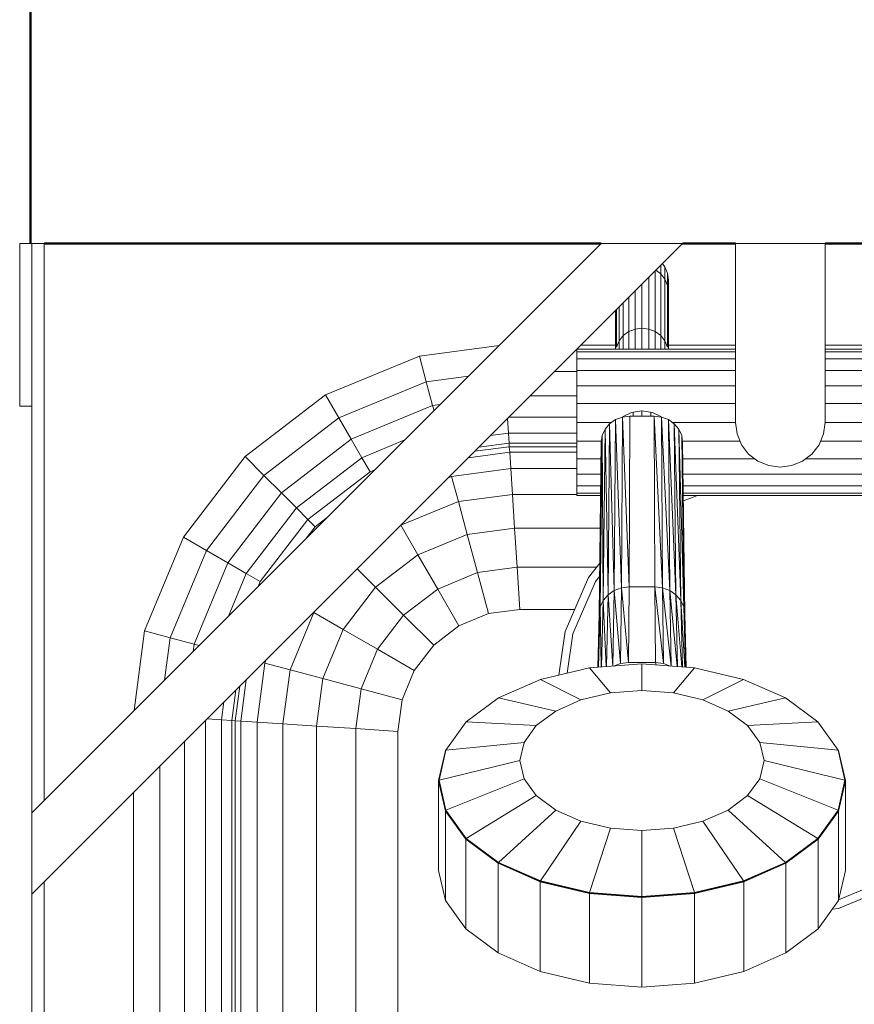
# Model space of a CAD drawing. Header units: millimetres. Extents: x -6579 to 21413, y 4748 to 42777.
# Tile 35 of 54: x 13264 to 13469, y 41989 to 42231. Entities that reach past the tile are written whole.
import ezdxf

# ---------------------------------------------------------------- set-up
doc = ezdxf.new("R2010")
doc.units = ezdxf.units.MM
for name, color, linetype, lineweight in [('A-WALL-____-MCUT', 113, 'Continuous', 50), ('A-WALL-____-OTLN', 113, 'Continuous', 20), ('M-EQPM-____-OTLN', 50, 'Continuous', 20)]:
    doc.layers.add(name, color=color, linetype=linetype, lineweight=lineweight)

# ---------------------------------------------------------------- blocks, each defined once
blk = doc.blocks.new('Прямая форма - 83 new-609448-В_Этаж 03_Отопление')
at = {"layer": 'M-EQPM-____-OTLN', "color": 253}
for p, q in [((-403, 460), (-403, 500)), ((-403, 500), (-400, 500)), ((-400, 360), (-400, 500)), ((-400, 500), (-397, 500)), ((-240, 500), (-400, 340)), ((-260, 500), (-400, 360)), ((-397, 500), (-397, 363)), ((-260, 500), (-240, 500)), ((-227, 500), (-205, 500)), ((-227, 500), (-227, 456)), ((-205, 500), (-205, 456)), ((-245.4, 492.53), (-245.4, 494.6)), ((-244.97, 495.03), (-244.37, 494.25)), ((-244.37, 494.25), (-243.72, 492.68)), ((-244.37, 491.19), (-244.37, 494.25)), ((-248.32, 478.95), (-248.32, 491.68)), ((-246.75, 478.32), (-246.75, 493.25)), ((-246.57, 493.43), (-245.4, 492.53)), ((-245.4, 492.53), (-244.37, 491.19)), ((-245.4, 477.33), (-245.4, 492.53)), ((-243.72, 492.68), (-243.5, 491)), ((-243.72, 489.63), (-243.72, 492.68)), ((-250, 490), (-250, 479.16)), ((-244.37, 491.19), (-243.72, 489.63)), ((-244.37, 476.03), (-244.37, 491.19)), ((-243.72, 489.63), (-243.5, 487.95)), ((-243.72, 474.52), (-243.72, 489.63)), ((-243.5, 491), (-243.68, 489.63)), ((-243.5, 491), (-243.5, 487.95)), ((-243.5, 487.95), (-243.5, 491)), ((-251.68, 488.32), (-251.68, 478.95)), ((-243.5, 474), (-243.5, 487.95)), ((-255.63, 476.03), (-255.63, 484.37)), ((-254.6, 477.33), (-254.6, 485.4)), ((-253.25, 486.75), (-253.25, 478.32)), ((-256.5, 474), (-256.5, 483.5)), ((-256.28, 474.52), (-256.28, 483.72)), ((-255.63, 476.03), (-254.6, 477.33)), ((-254.6, 477.33), (-253.25, 478.32)), ((-254.6, 477.33), (-254.6, 474)), ((-253.25, 478.32), (-251.68, 478.95)), ((-253.25, 478.32), (-253.25, 474)), ((-251.68, 478.95), (-250, 479.16)), ((-251.68, 478.95), (-251.68, 474)), ((-250, 479.16), (-248.32, 478.95)), ((-250, 479.16), (-250, 474)), ((-248.32, 474), (-248.32, 478.95)), ((-248.32, 478.95), (-246.75, 478.32)), ((-246.75, 474), (-246.75, 478.32)), ((-246.75, 478.32), (-245.4, 477.33)), ((-245.4, 477.33), (-244.37, 476.03)), ((-245.4, 477.33), (-245.4, 474)), ((-304.73, 472.3), (-285.11, 474.89)), ((-265, 475), (-256.5, 475)), ((-256.28, 474.52), (-255.63, 476.03)), ((-255.63, 476.03), (-255.63, 474)), ((-244.37, 476.03), (-243.72, 474.52)), ((-244.37, 476.03), (-244.37, 474)), ((-243.5, 475), (-227, 475)), ((-205, 475), (-92.9, 475)), ((-327.78, 462.76), (-304.73, 472.3)), ((-303.04, 466), (-304.73, 472.3)), ((-266, 474), (-227, 474)), ((-266, 474), (-266, 473.39)), ((-266, 473.39), (-227, 473.39)), ((-266, 473.39), (-266, 471.59)), ((-205, 474), (-166, 474)), ((-205, 473.39), (-166, 473.39)), ((-266, 471.59), (-266, 468.73)), ((-227, 471.59), (-266, 471.59)), ((-166, 471.59), (-205, 471.59)), ((-271.47, 468.53), (-266, 468.53)), ((-266, 468.73), (-227, 468.73)), ((-266, 468.73), (-266, 465)), ((-205, 468.73), (-166, 468.73)), ((-324.52, 457.11), (-303.04, 466)), ((-303.04, 466), (-292.63, 467.37)), ((-301.47, 460.13), (-303.04, 466)), ((-227, 465), (-266, 465)), ((-266, 465), (-266, 460.66)), ((-205, 465), (-166, 465)), ((-347.57, 447.57), (-327.78, 462.76)), ((-324.52, 457.11), (-327.78, 462.76)), ((-321.48, 451.84), (-301.47, 460.13)), ((-301.47, 460.13), (-299.63, 460.37)), ((-301.13, 458.87), (-301.47, 460.13)), ((-277.5, 462.5), (-266, 462.5)), ((-227, 460.66), (-266, 460.66)), ((-266, 460.66), (-266, 456)), ((-205, 460.66), (-166, 460.66)), ((-400, 460), (-403, 460)), ((-254.81, 457.33), (-252.59, 458.41)), ((-252.59, 458.41), (-250, 458.81)), ((-252.2, 457.52), (-252.2, 458.47)), ((-250, 457.52), (-250, 458.81)), ((-250, 458.81), (-247.41, 458.41)), ((-247.8, 457.52), (-247.8, 458.47)), ((-247.41, 458.41), (-245.19, 457.33)), ((-342.96, 442.96), (-324.52, 457.11)), ((-321.48, 451.84), (-324.52, 457.11)), ((-282.84, 453.35), (-283.08, 456.92)), ((-282.68, 457.32), (-266, 457.32)), ((-266, 456), (-257.46, 456)), ((-266, 451.34), (-266, 456)), ((-257.95, 455.66), (-259.06, 454.34)), ((-257.95, 455.66), (-259.06, 454.34)), ((-258.35, 413.6), (-257.95, 455.66)), ((-257.95, 455.66), (-258.35, 413.6)), ((-257.95, 455.66), (-256.5, 456.67)), ((-256.5, 456.67), (-257.95, 455.66)), ((-256.82, 414.64), (-257.95, 455.66)), ((-257.95, 455.66), (-256.82, 414.64)), ((-256.82, 414.64), (-256.5, 456.67)), ((-256.5, 456.67), (-256.82, 414.64)), ((-256.5, 456.67), (-254.81, 457.3)), ((-254.81, 457.3), (-256.5, 456.67)), ((-255.05, 415.3), (-256.5, 456.67)), ((-256.5, 456.67), (-255.05, 415.3)), ((-255.05, 415.3), (-254.81, 457.3)), ((-254.81, 457.3), (-255.05, 415.3)), ((-254.81, 457.3), (-253, 457.52)), ((-253, 457.52), (-254.81, 457.3)), ((-253.15, 415.53), (-254.81, 457.3)), ((-254.81, 457.3), (-253.15, 415.53)), ((-253.15, 415.53), (-253, 457.52)), ((-253, 457.52), (-253.15, 415.53)), ((-253, 457.52), (-247, 457.52)), ((-253, 457.52), (-247, 457.52)), ((-246.85, 415.53), (-247, 457.52)), ((-247, 457.52), (-245.19, 457.3)), ((-246.85, 415.53), (-247, 457.52)), ((-244.95, 415.3), (-247, 457.52)), ((-245.19, 457.3), (-247, 457.52)), ((-247, 457.52), (-244.95, 415.3)), ((-245.19, 457.3), (-243.5, 456.67)), ((-244.95, 415.3), (-245.19, 457.3)), ((-243.17, 414.64), (-245.19, 457.3)), ((-245.19, 457.3), (-244.95, 415.3)), ((-243.5, 456.67), (-245.19, 457.3)), ((-245.19, 457.3), (-243.17, 414.64)), ((-243.5, 456.67), (-242.05, 455.66)), ((-243.17, 414.64), (-243.5, 456.67)), ((-241.65, 413.6), (-243.5, 456.67)), ((-243.5, 456.67), (-243.17, 414.64)), ((-242.05, 455.66), (-243.5, 456.67)), ((-243.5, 456.67), (-241.65, 413.6)), ((-227, 456), (-242.54, 456)), ((-242.05, 455.66), (-240.94, 454.34)), ((-241.65, 413.6), (-242.05, 455.66)), ((-240.48, 412.23), (-242.05, 455.66)), ((-242.05, 455.66), (-241.65, 413.6)), ((-240.94, 454.34), (-242.05, 455.66)), ((-242.05, 455.66), (-240.48, 412.23)), ((-227, 456), (-226.63, 453.15)), ((-205.37, 453.15), (-205, 456)), ((-205, 456), (-166, 456)), ((-287.23, 452.77), (-282.84, 453.35)), ((-282.84, 453.35), (-266, 453.35)), ((-282.84, 453.35), (-282.68, 450.85)), ((-259.76, 452.81), (-259.06, 454.34)), ((-259.06, 454.34), (-259.76, 452.81)), ((-259.52, 412.23), (-259.06, 454.34)), ((-259.06, 454.34), (-259.52, 412.23)), ((-258.35, 413.6), (-259.06, 454.34)), ((-259.06, 454.34), (-258.35, 413.6)), ((-240.94, 454.34), (-240.24, 452.81)), ((-240.48, 412.23), (-240.94, 454.34)), ((-239.75, 410.64), (-240.94, 454.34)), ((-240.94, 454.34), (-240.48, 412.23)), ((-240.24, 452.81), (-240.94, 454.34)), ((-240.94, 454.34), (-239.75, 410.64)), ((-226.63, 453.15), (-225.53, 450.5)), ((-206.47, 450.5), (-205.37, 453.15)), ((-338.66, 438.66), (-321.48, 451.84)), ((-318.87, 447.32), (-321.48, 451.84)), ((-318.87, 447.32), (-308.31, 451.69)), ((-282.68, 450.85), (-290.13, 449.87)), ((-266, 450.85), (-282.68, 450.85)), ((-282.68, 450.85), (-282.62, 450)), ((-266, 447), (-266, 451.34)), ((-266, 451.34), (-259.98, 451.34)), ((-260.5, 408.93), (-260, 451.17)), ((-260, 451.17), (-260.5, 408.93)), ((-259.76, 452.81), (-260.25, 410.64)), ((-260.25, 410.64), (-259.76, 452.81)), ((-260.25, 410.64), (-260, 451.17)), ((-260, 451.17), (-260.25, 410.64)), ((-259.76, 452.81), (-260, 451.17)), ((-259.76, 452.81), (-260, 451.17)), ((-259.52, 412.23), (-259.76, 452.81)), ((-259.76, 452.81), (-259.52, 412.23)), ((-240, 451.17), (-240.24, 452.81)), ((-239.75, 410.64), (-240.24, 452.81)), ((-239.5, 408.93), (-240.24, 452.81)), ((-240.24, 452.81), (-239.75, 410.64)), ((-240, 451.17), (-240.24, 452.81)), ((-240.24, 452.81), (-239.5, 408.93)), ((-240.02, 451.34), (-225.87, 451.34)), ((-239.5, 408.93), (-240, 451.17)), ((-240, 451.17), (-239.5, 408.93)), ((-225.53, 450.5), (-223.78, 448.22)), ((-208.22, 448.22), (-206.47, 450.5)), ((-166, 451.34), (-206.13, 451.34)), ((-292.7, 447.3), (-282.53, 448.64)), ((-282.62, 450), (-291.12, 448.88)), ((-282.62, 450), (-282.53, 448.64)), ((-266, 450), (-282.62, 450)), ((-282.53, 448.64), (-266, 448.64)), ((-282.53, 448.64), (-282.27, 444.64)), ((-223.78, 448.22), (-221.5, 446.47)), ((-210.5, 446.47), (-208.22, 448.22)), ((-362.76, 427.78), (-347.57, 447.57)), ((-342.96, 442.96), (-347.57, 447.57)), ((-334.96, 434.96), (-318.87, 447.32)), ((-316.86, 443.85), (-318.87, 447.32)), ((-266, 443.27), (-266, 447)), ((-266, 447), (-260.03, 447)), ((-239.95, 447), (-222.19, 447)), ((-221.5, 446.47), (-218.85, 445.37)), ((-213.15, 445.37), (-210.5, 446.47)), ((-166, 447), (-209.81, 447)), ((-332.13, 432.13), (-316.86, 443.85)), ((-316.86, 443.85), (-315.65, 444.35)), ((-296.81, 442.73), (-282.27, 444.64)), ((-282.27, 444.64), (-266, 444.64)), ((-282.27, 444.64), (-281.85, 438.28)), ((-266, 440.41), (-266, 443.27)), ((-260.05, 443.27), (-266, 443.27)), ((-166, 443.27), (-239.91, 443.27)), ((-218.85, 445.37), (-216, 445)), ((-216, 445), (-213.15, 445.37)), ((-357.11, 424.52), (-342.96, 442.96)), ((-338.66, 438.66), (-342.96, 442.96)), ((-296.81, 442.73), (-297.6, 442.4)), ((-296.81, 442.73), (-295.15, 436.53)), ((-351.84, 421.48), (-338.66, 438.66)), ((-334.96, 434.96), (-338.66, 438.66)), ((-266, 438.61), (-266, 440.41)), ((-260.07, 440.41), (-266, 440.41)), ((-266, 438), (-266, 438.61)), ((-260.08, 438.61), (-266, 438.61)), ((-166, 440.41), (-239.87, 440.41)), ((-166, 438.61), (-239.85, 438.61)), ((-295.15, 436.53), (-309.26, 430.69)), ((-281.85, 438.28), (-295.15, 436.53)), ((-295.15, 436.53), (-292.99, 428.46)), ((-266, 438.28), (-281.85, 438.28)), ((-281.85, 438.28), (-281.31, 430)), ((-260.08, 438), (-266, 438)), ((-166, 438), (-239.84, 438)), ((-236.39, 438), (-239.83, 436.67)), ((-347.32, 418.87), (-334.96, 434.96)), ((-332.13, 432.13), (-334.96, 434.96)), ((-343.85, 416.86), (-332.13, 432.13)), ((-330.35, 430.35), (-332.13, 432.13)), ((-330.35, 430.35), (-327.35, 432.65)), ((-332.65, 427.35), (-330.35, 430.35)), ((-309.26, 430.69), (-305.09, 423.45)), ((-281.31, 430), (-292.99, 428.46)), ((-260.25, 430), (-281.31, 430)), ((-281.31, 430), (-280.68, 420.35)), ((-372.3, 404.73), (-362.76, 427.78)), ((-357.11, 424.52), (-362.76, 427.78)), ((-292.99, 428.46), (-305.09, 423.45)), ((-292.99, 428.46), (-290.47, 419.06)), ((-366, 403.04), (-357.11, 424.52)), ((-351.84, 421.48), (-357.11, 424.52)), ((-360.13, 401.47), (-351.84, 421.48)), ((-347.32, 418.87), (-351.84, 421.48)), ((-305.09, 423.45), (-315.48, 415.48)), ((-305.09, 423.45), (-300.22, 415.02)), ((-263.16, 417.86), (-260.35, 421.38)), ((-320, 420), (-315.48, 415.48)), ((-290.47, 419.06), (-300.22, 415.02)), ((-280.68, 420.35), (-290.47, 419.06)), ((-290.47, 419.06), (-287.76, 408.98)), ((-261.17, 420.35), (-280.68, 420.35)), ((-280.68, 420.35), (-280, 410)), ((-351.69, 408.31), (-347.32, 418.87)), ((-343.85, 416.86), (-347.32, 418.87)), ((-344.35, 415.65), (-343.85, 416.86)), ((-268.91, 404.58), (-263.16, 417.86)), ((-261.45, 416.83), (-266.99, 404.03)), ((-260.39, 418.15), (-261.45, 416.83)), ((-315.48, 415.48), (-323.45, 405.09)), ((-315.48, 415.48), (-308.6, 408.6)), ((-300.22, 415.02), (-308.6, 408.6)), ((-300.22, 415.02), (-295, 405.98)), ((-256.82, 414.64), (-258.35, 413.6)), ((-258.35, 413.6), (-256.82, 414.64)), ((-257.17, 396.07), (-256.82, 414.64)), ((-256.82, 414.64), (-257.17, 396.07)), ((-255.05, 415.3), (-256.82, 414.64)), ((-256.82, 414.64), (-255.05, 415.3)), ((-255.3, 396.71), (-256.82, 414.64)), ((-256.82, 414.64), (-255.3, 396.71)), ((-255.3, 396.71), (-255.05, 415.3)), ((-255.05, 415.3), (-255.3, 396.71)), ((-253.15, 415.53), (-255.05, 415.3)), ((-255.05, 415.3), (-253.15, 415.53)), ((-253.31, 396.94), (-255.05, 415.3)), ((-255.05, 415.3), (-253.31, 396.94)), ((-253.31, 396.94), (-253.15, 415.53)), ((-253.15, 415.53), (-253.31, 396.94)), ((-253.15, 415.53), (-246.85, 415.53)), ((-253.15, 415.53), (-246.85, 415.53)), ((-246.69, 396.94), (-246.85, 415.53)), ((-246.69, 396.94), (-246.85, 415.53)), ((-244.7, 396.71), (-246.85, 415.53)), ((-244.95, 415.3), (-246.85, 415.53)), ((-246.85, 415.53), (-244.7, 396.71)), ((-246.85, 415.53), (-244.95, 415.3)), ((-244.7, 396.71), (-244.95, 415.3)), ((-242.84, 396.08), (-244.95, 415.3)), ((-243.17, 414.64), (-244.95, 415.3)), ((-244.95, 415.3), (-242.84, 396.08)), ((-244.95, 415.3), (-244.7, 396.71)), ((-244.95, 415.3), (-243.17, 414.64)), ((-242.83, 396.07), (-243.17, 414.64)), ((-241.33, 395.96), (-243.17, 414.64)), ((-241.65, 413.6), (-243.17, 414.64)), ((-243.17, 414.64), (-241.33, 395.96)), ((-243.17, 414.64), (-242.83, 396.07)), ((-243.17, 414.64), (-241.65, 413.6)), ((-259.52, 412.23), (-260.25, 410.64)), ((-260.25, 410.64), (-259.52, 412.23)), ((-259.93, 395.87), (-259.52, 412.23)), ((-259.52, 412.23), (-259.93, 395.87)), ((-258.35, 413.6), (-259.52, 412.23)), ((-259.52, 412.23), (-258.35, 413.6)), ((-258.81, 395.95), (-259.52, 412.23)), ((-259.52, 412.23), (-258.81, 395.95)), ((-258.74, 395.96), (-258.35, 413.6)), ((-258.35, 413.6), (-258.74, 395.96)), ((-257.17, 396.07), (-258.35, 413.6)), ((-258.35, 413.6), (-257.17, 396.07)), ((-241.26, 395.96), (-241.65, 413.6)), ((-240.2, 395.88), (-241.65, 413.6)), ((-240.48, 412.23), (-241.65, 413.6)), ((-241.65, 413.6), (-240.2, 395.88)), ((-241.65, 413.6), (-241.26, 395.96)), ((-241.65, 413.6), (-240.48, 412.23)), ((-240.07, 395.87), (-240.48, 412.23)), ((-239.48, 395.82), (-240.48, 412.23)), ((-239.75, 410.64), (-240.48, 412.23)), ((-240.48, 412.23), (-239.48, 395.82)), ((-240.48, 412.23), (-240.07, 395.87)), ((-240.48, 412.23), (-239.75, 410.64)), ((-330.69, 409.26), (-336.53, 395.15)), ((-330.69, 409.26), (-323.45, 405.09)), ((-280, 410), (-287.76, 408.98)), ((-280, 410), (-287.76, 408.98)), ((-266.56, 410), (-280, 410)), ((-266.56, 410), (-280, 410)), ((-260.25, 410.64), (-260.66, 395.81)), ((-260.66, 395.81), (-260.25, 410.64)), ((-260.25, 410.64), (-260.5, 408.93)), ((-260.5, 408.93), (-260.25, 410.64)), ((-260.03, 395.86), (-260.25, 410.64)), ((-260.25, 410.64), (-260.03, 395.86)), ((-239.34, 395.81), (-239.75, 410.64)), ((-239.19, 395.8), (-239.75, 410.64)), ((-239.5, 408.93), (-239.75, 410.64)), ((-239.75, 410.64), (-239.19, 395.8)), ((-239.75, 410.64), (-239.34, 395.81)), ((-239.75, 410.64), (-239.5, 408.93)), ((-308.6, 408.6), (-315.02, 400.22)), ((-308.6, 408.6), (-301.21, 401.21)), ((-287.76, 408.98), (-295, 405.98)), ((-287.76, 408.98), (-295, 405.98)), ((-260.87, 395.8), (-260.5, 408.93)), ((-260.5, 408.93), (-260.87, 395.8)), ((-260.7, 395.81), (-260.5, 408.93)), ((-260.5, 408.93), (-260.7, 395.81)), ((-239.13, 395.8), (-239.5, 408.93)), ((-239.5, 408.93), (-239.13, 395.8)), ((-374.89, 385.11), (-372.3, 404.73)), ((-366, 403.04), (-372.3, 404.73)), ((-323.45, 405.09), (-328.46, 392.99)), ((-323.45, 405.09), (-315.02, 400.22)), ((-295, 405.98), (-301.21, 401.21)), ((-295, 405.98), (-301.21, 401.21)), ((-270.47, 393.85), (-268.91, 404.58)), ((-367.37, 392.63), (-366, 403.04)), ((-360.13, 401.47), (-366, 403.04)), ((-266.99, 404.03), (-268.4, 394.34)), ((-360.37, 399.63), (-360.13, 401.47)), ((-358.87, 401.13), (-360.13, 401.47)), ((-315.02, 400.22), (-319.06, 390.47)), ((-315.02, 400.22), (-305.98, 395)), ((-301.21, 401.21), (-305.98, 395)), ((-301.21, 401.21), (-305.98, 395)), ((-342.4, 397.6), (-342.73, 396.81)), ((-342.73, 396.81), (-344.64, 382.27)), ((-342.73, 396.81), (-336.53, 395.15)), ((-336.53, 395.15), (-338.28, 381.85)), ((-336.53, 395.15), (-328.46, 392.99)), ((-305.98, 395), (-308.98, 387.76)), ((-305.98, 395), (-308.98, 387.76)), ((-262.92, 395.64), (-274.95, 392.78)), ((-262.92, 395.64), (-274.95, 392.78)), ((-250, 396.62), (-262.92, 395.64)), ((-250, 396.62), (-262.92, 395.64)), ((-257.76, 389.45), (-262.92, 395.64)), ((-257.76, 389.45), (-262.92, 395.64)), ((-255.3, 396.71), (-257.04, 396.08)), ((-257.04, 396.08), (-255.3, 396.71)), ((-253.31, 396.94), (-255.3, 396.71)), ((-255.3, 396.71), (-253.31, 396.94)), ((-246.69, 396.94), (-253.31, 396.94)), ((-253.31, 396.94), (-246.69, 396.94)), ((-237.08, 395.64), (-250, 396.62)), ((-250, 390.03), (-250, 396.62)), ((-237.08, 395.64), (-250, 396.62)), ((-250, 390.03), (-250, 396.62)), ((-244.7, 396.71), (-246.69, 396.94)), ((-246.69, 396.94), (-246.55, 396.36)), ((-246.55, 396.36), (-246.69, 396.94)), ((-246.69, 396.94), (-244.7, 396.71)), ((-242.96, 396.08), (-244.7, 396.71)), ((-244.7, 396.71), (-242.96, 396.08)), ((-242.24, 389.45), (-237.08, 395.64)), ((-242.24, 389.45), (-237.08, 395.64)), ((-225.05, 392.78), (-237.08, 395.64)), ((-225.05, 392.78), (-237.08, 395.64)), ((-348.64, 382.53), (-347.3, 392.7)), ((-328.46, 392.99), (-330, 381.31)), ((-328.46, 392.99), (-319.06, 390.47)), ((-274.95, 392.78), (-285.28, 388.23)), ((-274.95, 392.78), (-285.28, 388.23)), ((-265, 387.73), (-274.95, 392.78)), ((-265, 387.73), (-274.95, 392.78)), ((-235, 387.73), (-225.05, 392.78)), ((-235, 387.73), (-225.05, 392.78)), ((-214.72, 388.23), (-225.05, 392.78)), ((-214.72, 388.23), (-225.05, 392.78)), ((-350.85, 382.68), (-349.87, 390.13)), ((-348.88, 391.12), (-350, 382.62)), ((-319.06, 390.47), (-320.35, 380.68)), ((-319.06, 390.47), (-308.98, 387.76)), ((-250, 390.03), (-257.76, 389.45)), ((-250, 390.03), (-257.76, 389.45)), ((-242.24, 389.45), (-250, 390.03)), ((-242.24, 389.45), (-250, 390.03)), ((-308.98, 387.76), (-310, 380)), ((-308.98, 387.76), (-310, 380)), ((-285.28, 388.23), (-293.21, 382.31)), ((-285.28, 388.23), (-293.21, 382.31)), ((-271.21, 384.99), (-285.28, 388.23)), ((-271.21, 384.99), (-285.28, 388.23)), ((-271.21, 384.99), (-265, 387.73)), ((-265, 387.73), (-271.21, 384.99)), ((-257.76, 389.45), (-265, 387.73)), ((-265, 387.73), (-257.76, 389.45)), ((-235, 387.73), (-242.24, 389.45)), ((-235, 387.73), (-242.24, 389.45)), ((-228.79, 384.99), (-235, 387.73)), ((-228.79, 384.99), (-235, 387.73)), ((-228.79, 384.99), (-214.72, 388.23)), ((-228.79, 384.99), (-214.72, 388.23)), ((-206.79, 382.31), (-214.72, 388.23)), ((-206.79, 382.31), (-214.72, 388.23)), ((-353.35, 382.84), (-352.77, 387.23)), ((-357.32, -383.1), (-357.32, 382.68)), ((-353.35, 382.84), (-356.92, 383.08)), ((-353.35, -382.84), (-353.35, 382.84)), ((-350.85, 382.68), (-353.35, 382.84)), ((-350, 382.62), (-350.85, 382.68)), ((-350.85, 382.68), (-350.85, -382.68)), ((-348.64, 382.53), (-350, 382.62)), ((-350, 382.62), (-350, -382.62)), ((-275.98, 381.43), (-271.21, 384.99)), ((-271.21, 384.99), (-275.98, 381.43)), ((-224.02, 381.43), (-228.79, 384.99)), ((-224.02, 381.43), (-228.79, 384.99)), ((-348.64, -382.53), (-348.64, 382.53)), ((-344.64, 382.27), (-348.64, 382.53)), ((-344.64, 382.27), (-338.28, 381.85)), ((-344.64, 382.27), (-344.64, -382.27)), ((-338.28, 381.85), (-330, 381.31)), ((-338.28, 381.85), (-338.28, -381.85)), ((-330, 381.31), (-320.35, 380.68)), ((-330, 381.31), (-330, -381.31)), ((-320.35, 380.68), (-310, 380)), ((-320.35, 380.68), (-320.35, -380.68)), ((-293.21, 382.31), (-298.2, 375.4)), ((-293.21, 382.31), (-298.2, 375.4)), ((-275.98, 381.43), (-293.21, 382.31)), ((-275.98, 381.43), (-293.21, 382.31)), ((-278.98, 377.28), (-275.98, 381.43)), ((-275.98, 381.43), (-278.98, 377.28)), ((-224.02, 381.43), (-206.79, 382.31)), ((-224.02, 381.43), (-206.79, 382.31)), ((-221.02, 377.28), (-224.02, 381.43)), ((-221.02, 377.28), (-224.02, 381.43)), ((-201.8, 375.4), (-206.79, 382.31)), ((-201.8, 375.4), (-206.79, 382.31)), ((-310, 0), (-310, 380)), ((-310, 380), (-310, -380)), ((-362.5, -383.44), (-362.5, 377.5)), ((-298.2, 375.4), (-299.9, 367.99)), ((-298.2, 375.4), (-299.9, 367.99)), ((-278.98, 377.28), (-298.2, 375.4)), ((-278.98, 377.28), (-298.2, 375.4)), ((-280, 372.83), (-278.98, 377.28)), ((-278.98, 377.28), (-280, 372.83)), ((-220, 372.83), (-221.02, 377.28)), ((-220, 372.83), (-221.02, 377.28)), ((-221.02, 377.28), (-201.8, 375.4)), ((-221.02, 377.28), (-201.8, 375.4)), ((-200.1, 367.99), (-201.8, 375.4)), ((-200.1, 367.99), (-201.8, 375.4)), ((-298.3, 375.34), (-300, 367.91)), ((-298.3, 375.34), (-300, 367.91)), ((-298.3, 375.25), (-300, 367.83)), ((-298.3, 375.25), (-300, 367.83)), ((-298.3, 375.34), (-298.3, 375.25)), ((-298.3, 375.34), (-298.3, 375.25)), ((-201.7, 375.34), (-201.7, 375.25)), ((-200, 367.91), (-201.7, 375.34)), ((-200, 367.91), (-201.7, 375.34)), ((-201.7, 375.34), (-201.7, 375.25)), ((-200, 367.83), (-201.7, 375.25)), ((-200, 367.83), (-201.7, 375.25)), ((-368.53, -383.84), (-368.53, 371.47)), ((-280, 372.83), (-299.9, 367.99)), ((-280, 372.83), (-299.9, 367.99)), ((-278.98, 368.37), (-280, 372.83)), ((-280, 372.83), (-278.98, 368.37)), ((-220, 372.83), (-221.02, 368.37)), ((-221.02, 368.37), (-220, 372.83)), ((-220, 372.83), (-200.1, 367.99)), ((-220, 372.83), (-200.1, 367.99)), ((-278.98, 368.37), (-298.2, 360.59)), ((-278.98, 368.37), (-298.2, 360.59)), ((-275.98, 364.22), (-278.98, 368.37)), ((-278.98, 368.37), (-275.98, 364.22)), ((-221.02, 368.37), (-224.02, 364.22)), ((-224.02, 364.22), (-221.02, 368.37)), ((-221.02, 368.37), (-201.8, 360.59)), ((-221.02, 368.37), (-201.8, 360.59)), ((-299.9, 367.99), (-300, 367.91)), ((-299.9, 367.99), (-300, 367.91)), ((-300, 367.91), (-300, 367.83)), ((-300, 367.91), (-298.3, 360.49)), ((-300, 367.91), (-300, 367.83)), ((-300, 367.91), (-298.3, 360.49)), ((-300, 367.83), (-300, 345.8)), ((-300, 367.83), (-300, 345.8)), ((-300, 367.83), (-298.3, 360.41)), ((-300, 367.83), (-298.3, 360.41)), ((-299.9, 367.99), (-298.2, 360.59)), ((-299.9, 367.99), (-298.2, 360.59)), ((-201.8, 360.59), (-200.1, 367.99)), ((-201.8, 360.59), (-200.1, 367.99)), ((-201.7, 360.49), (-200, 367.91)), ((-201.7, 360.49), (-200, 367.91)), ((-201.7, 360.41), (-200, 367.83)), ((-201.7, 360.41), (-200, 367.83)), ((-200.1, 367.99), (-200, 367.91)), ((-200.1, 367.99), (-200, 367.91)), ((-200, 367.91), (-200, 367.83)), ((-200, 367.91), (-200, 367.83)), ((-200, 367.83), (-200, 345.8)), ((-200, 367.83), (-200, 345.8)), ((-375, -384.26), (-375, 365)), ((-275.98, 364.22), (-293.21, 353.68)), ((-275.98, 364.22), (-293.21, 353.68)), ((-275.98, 364.22), (-271.21, 360.66)), ((-275.98, 364.22), (-271.21, 360.66)), ((-224.02, 364.22), (-228.79, 360.66)), ((-228.79, 360.66), (-224.02, 364.22)), ((-224.02, 364.22), (-206.79, 353.68)), ((-224.02, 364.22), (-206.79, 353.68)), ((-298.3, 361.01), (-298.3, 360.41)), ((-298.3, 361.01), (-298.3, 360.41)), ((-201.7, 361.01), (-201.7, 360.41)), ((-201.7, 361.01), (-201.7, 360.41)), ((-400, 360), (-400, 340)), ((-298.2, 360.59), (-298.3, 360.49)), ((-298.2, 360.59), (-298.3, 360.49)), ((-298.3, 360.49), (-293.3, 353.57)), ((-298.3, 360.49), (-298.3, 360.41)), ((-298.3, 360.49), (-293.3, 353.57)), ((-298.3, 360.49), (-298.3, 360.41)), ((-298.3, 360.41), (-298.3, 338.37)), ((-298.3, 360.41), (-293.3, 353.49)), ((-298.3, 360.41), (-298.3, 338.37)), ((-298.3, 360.41), (-293.3, 353.49)), ((-298.2, 360.59), (-293.21, 353.68)), ((-298.2, 360.59), (-293.21, 353.68)), ((-271.21, 360.66), (-285.28, 347.76)), ((-271.21, 360.66), (-285.28, 347.76)), ((-271.21, 360.66), (-265, 357.93)), ((-271.21, 360.66), (-265, 357.93)), ((-228.79, 360.66), (-235, 357.93)), ((-235, 357.93), (-228.79, 360.66)), ((-228.79, 360.66), (-214.72, 347.76)), ((-228.79, 360.66), (-214.72, 347.76)), ((-206.79, 353.68), (-201.8, 360.59)), ((-206.79, 353.68), (-201.8, 360.59)), ((-206.7, 353.57), (-201.7, 360.49)), ((-206.7, 353.57), (-201.7, 360.49)), ((-206.7, 353.49), (-201.7, 360.41)), ((-206.7, 353.49), (-201.7, 360.41)), ((-201.8, 360.59), (-201.7, 360.49)), ((-201.8, 360.59), (-201.7, 360.49)), ((-201.7, 360.49), (-201.7, 360.41)), ((-201.7, 360.49), (-201.7, 360.41)), ((-201.7, 360.41), (-201.7, 338.37)), ((-201.7, 360.41), (-201.7, 338.37)), ((-265, 357.93), (-274.95, 343.21)), ((-265, 357.93), (-274.95, 343.21)), ((-265, 357.93), (-257.76, 356.21)), ((-265, 357.93), (-257.76, 356.21)), ((-257.76, 356.21), (-262.92, 340.35)), ((-257.76, 356.21), (-262.92, 340.35)), ((-257.76, 356.21), (-250, 355.62)), ((-257.76, 356.21), (-250, 355.62)), ((-250, 355.62), (-242.24, 356.21)), ((-250, 355.62), (-242.24, 356.21)), ((-235, 357.93), (-242.24, 356.21)), ((-242.24, 356.21), (-235, 357.93)), ((-242.24, 356.21), (-237.08, 340.35)), ((-242.24, 356.21), (-237.08, 340.35)), ((-235, 357.93), (-225.05, 343.21)), ((-235, 357.93), (-225.05, 343.21)), ((-293.21, 353.68), (-293.3, 353.57)), ((-293.21, 353.68), (-293.3, 353.57)), ((-293.3, 353.57), (-285.36, 347.63)), ((-293.3, 353.57), (-293.3, 353.49)), ((-293.3, 353.57), (-285.36, 347.63)), ((-293.3, 353.57), (-293.3, 353.49)), ((-293.21, 353.68), (-285.28, 347.76)), ((-293.21, 353.68), (-285.28, 347.76)), ((-250, 355.62), (-250, 339.37)), ((-250, 355.62), (-250, 339.37)), ((-214.72, 347.76), (-206.79, 353.68)), ((-214.72, 347.76), (-206.79, 353.68)), ((-214.64, 347.63), (-206.7, 353.57)), ((-214.64, 347.63), (-206.7, 353.57)), ((-206.79, 353.68), (-206.7, 353.57)), ((-206.79, 353.68), (-206.7, 353.57)), ((-206.7, 353.57), (-206.7, 353.49)), ((-206.7, 353.57), (-206.7, 353.49)), ((-293.3, 353.49), (-293.3, 331.46)), ((-293.3, 353.49), (-285.36, 347.55)), ((-293.3, 353.49), (-293.3, 331.46)), ((-293.3, 353.49), (-285.36, 347.55)), ((-214.64, 347.55), (-206.7, 353.49)), ((-214.64, 347.55), (-206.7, 353.49)), ((-206.7, 353.49), (-206.7, 331.46)), ((-206.7, 353.49), (-206.7, 331.46)), ((-285.28, 347.76), (-285.36, 347.63)), ((-285.28, 347.76), (-285.36, 347.63)), ((-285.36, 347.63), (-275, 343.08)), ((-285.36, 347.63), (-285.36, 347.55)), ((-285.36, 347.63), (-275, 343.08)), ((-285.36, 347.63), (-285.36, 347.55)), ((-285.36, 347.55), (-285.36, 325.52)), ((-285.36, 347.55), (-275, 342.99)), ((-285.36, 347.55), (-285.36, 325.52)), ((-285.36, 347.55), (-275, 342.99)), ((-285.28, 347.76), (-274.95, 343.21)), ((-285.28, 347.76), (-274.95, 343.21)), ((-225.05, 343.21), (-214.72, 347.76)), ((-225.05, 343.21), (-214.72, 347.76)), ((-225, 343.08), (-214.64, 347.63)), ((-225, 343.08), (-214.64, 347.63)), ((-225, 342.99), (-214.64, 347.55)), ((-225, 342.99), (-214.64, 347.55)), ((-214.72, 347.76), (-214.64, 347.63)), ((-214.72, 347.76), (-214.64, 347.63)), ((-214.64, 347.63), (-214.64, 347.55)), ((-214.64, 347.63), (-214.64, 347.55)), ((-214.64, 347.55), (-214.64, 325.52)), ((-214.64, 347.55), (-214.64, 325.52)), ((-298.3, 338.37), (-300, 345.8)), ((-300, 345.8), (-298.3, 338.37)), ((-200, 345.8), (-201.7, 338.37)), ((-201.7, 338.37), (-200, 345.8)), ((-397, 343), (-397, -497)), ((-274.95, 343.21), (-275, 343.08)), ((-274.95, 343.21), (-275, 343.08)), ((-275, 343.08), (-262.94, 340.21)), ((-275, 343.08), (-275, 342.99)), ((-275, 343.08), (-262.94, 340.21)), ((-275, 343.08), (-275, 342.99)), ((-275, 342.99), (-275, 320.96)), ((-275, 342.99), (-262.94, 340.13)), ((-275, 342.99), (-275, 320.96)), ((-275, 342.99), (-262.94, 340.13)), ((-274.95, 343.21), (-262.92, 340.35)), ((-274.95, 343.21), (-262.92, 340.35)), ((-237.08, 340.35), (-225.05, 343.21)), ((-237.08, 340.35), (-225.05, 343.21)), ((-237.06, 340.21), (-225, 343.08)), ((-237.06, 340.21), (-225, 343.08)), ((-237.06, 340.13), (-225, 342.99)), ((-237.06, 340.13), (-225, 342.99)), ((-225.05, 343.21), (-225, 343.08)), ((-225.05, 343.21), (-225, 343.08)), ((-225, 343.08), (-225, 342.99)), ((-225, 343.08), (-225, 342.99)), ((-225, 342.99), (-225, 320.96)), ((-225, 342.99), (-225, 320.96)), ((-201.65, 338.61), (-189.31, 343.77)), ((-188.3, 342.04), (-201.65, 336.46)), ((-400, -497), (-400, 340)), ((-262.92, 340.35), (-262.94, 340.21)), ((-262.92, 340.35), (-262.94, 340.21)), ((-262.94, 340.21), (-250, 339.23)), ((-262.94, 340.21), (-262.94, 340.13)), ((-262.94, 340.21), (-250, 339.23)), ((-262.94, 340.21), (-262.94, 340.13)), ((-262.94, 340.13), (-262.94, 318.09)), ((-262.94, 340.13), (-250, 339.15)), ((-262.94, 340.13), (-262.94, 318.09)), ((-262.94, 340.13), (-250, 339.15)), ((-262.92, 340.35), (-250, 339.37)), ((-262.92, 340.35), (-250, 339.37)), ((-250, 339.37), (-237.08, 340.35)), ((-250, 339.37), (-237.08, 340.35)), ((-250, 339.23), (-237.06, 340.21)), ((-250, 339.23), (-237.06, 340.21)), ((-250, 339.15), (-237.06, 340.13)), ((-250, 339.15), (-237.06, 340.13)), ((-250, 339.37), (-250, 339.23)), ((-250, 339.37), (-250, 339.23)), ((-250, 339.23), (-250, 339.15)), ((-250, 339.23), (-250, 339.15)), ((-250, 339.15), (-250, 317.12)), ((-250, 339.15), (-250, 317.12)), ((-237.08, 340.35), (-237.06, 340.21)), ((-237.08, 340.35), (-237.06, 340.21)), ((-237.06, 340.21), (-237.06, 340.13)), ((-237.06, 340.21), (-237.06, 340.13)), ((-237.06, 340.13), (-237.06, 318.09)), ((-237.06, 340.13), (-237.06, 318.09)), ((-293.3, 331.46), (-298.3, 338.37)), ((-298.3, 338.37), (-293.3, 331.46)), ((-201.7, 338.37), (-206.7, 331.46)), ((-206.7, 331.46), (-201.7, 338.37)), ((-201.65, 336.46), (-203.23, 336.25)), ((-285.36, 325.52), (-293.3, 331.46)), ((-293.3, 331.46), (-285.36, 325.52)), ((-206.7, 331.46), (-214.64, 325.52)), ((-214.64, 325.52), (-206.7, 331.46)), ((-275, 320.96), (-285.36, 325.52)), ((-285.36, 325.52), (-275, 320.96)), ((-214.64, 325.52), (-225, 320.96)), ((-225, 320.96), (-214.64, 325.52)), ((-262.94, 318.09), (-275, 320.96)), ((-275, 320.96), (-262.94, 318.09)), ((-225, 320.96), (-237.06, 318.09)), ((-237.06, 318.09), (-225, 320.96)), ((-250, 317.12), (-262.94, 318.09)), ((-262.94, 318.09), (-250, 317.12)), ((-237.06, 318.09), (-250, 317.12)), ((-250, 317.12), (-237.06, 318.09))]:
    blk.add_line(p, q, dxfattribs=at)
blk = doc.blocks.new('Прямая форма - FU - 054-612023-В_Этаж 03_Отопление')
blk.add_blockref('Прямая форма - 83 new-609448-В_Этаж 03_Отопление', (0, 0))
blk = doc.blocks.new('Прямая форма - 83 new-612800-В_Этаж 03_Отопление')
at = {"layer": 'A-WALL-____-MCUT', "color": 9}
for p, q in [((705, 100), (100, 100)), ((740, 100), (727, 100)), ((897, 100), (760, 100)), ((900.33, 0), (900.33, 100))]:
    blk.add_line(p, q, dxfattribs=at)
blk = doc.blocks.new('Прямая форма - SW - 005-612801-В_Этаж 03_Отопление')
blk.add_blockref('Прямая форма - 83 new-612800-В_Этаж 03_Отопление', (0, 0))
blk = doc.blocks.new('83 new_ifc_RVT-1-В_Этаж 03_Отопление')
at = {"layer": 'A-WALL-____-OTLN', "color": 253, "lineweight": 20, "rotation": 180}
blk.add_blockref('Прямая форма - SW - 005-612801-В_Этаж 03_Отопление', (24510.28, 42275.83), dxfattribs=at)
at = {"layer": 'M-EQPM-____-OTLN', "color": 253, "lineweight": 20}
blk.add_blockref('Прямая форма - FU - 054-612023-В_Этаж 03_Отопление', (24010.28, 41675.83), dxfattribs=at)

msp = doc.modelspace()

# ---------------------------------------------------------------- block references
at = {"lineweight": 9}
msp.add_blockref('83 new_ifc_RVT-1-В_Этаж 03_Отопление', (-10343.43, 0), dxfattribs=at)

doc.saveas('drawing.dxf')
